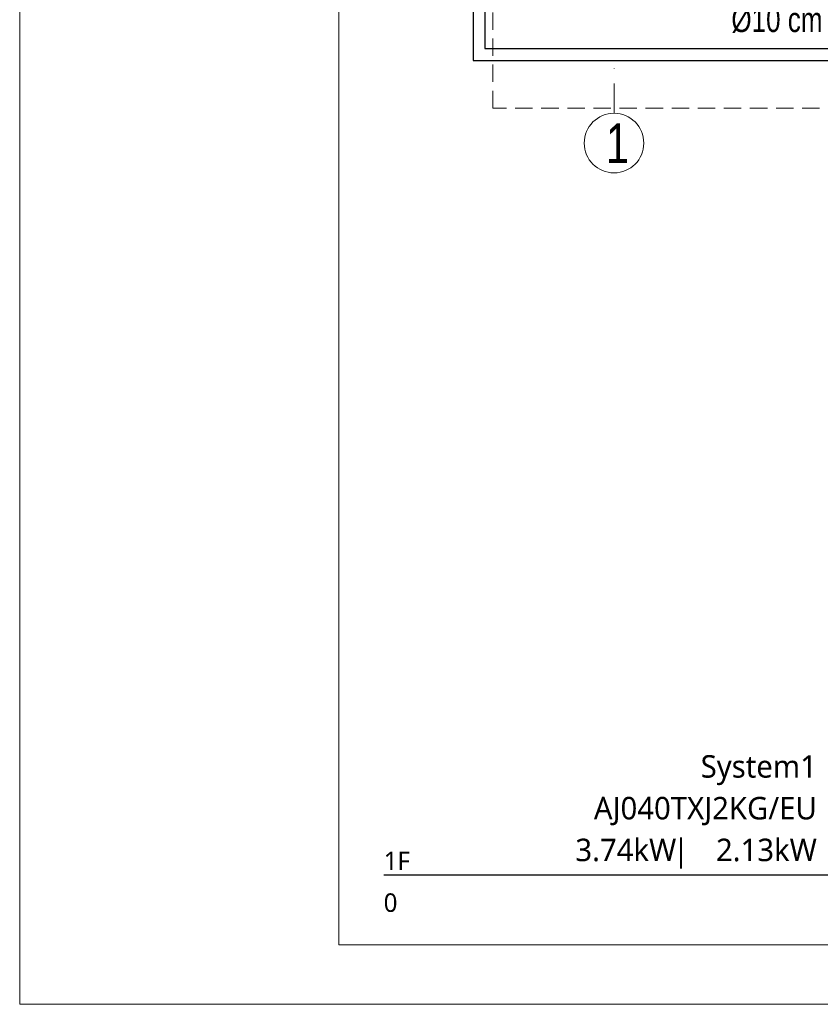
# Model space of a CAD drawing. Header units: inches. Extents: x 67073 to 287261, y -76160 to 48412.
# Tile 40 of 117: x 83130 to 83533, y -42402 to -41907. Entities that reach past the tile are written whole.
import ezdxf
from ezdxf.enums import TextEntityAlignment as Align

# ---------------------------------------------------------------- set-up
doc = ezdxf.new("R2010")
doc.units = ezdxf.units.IN
doc.header["$MEASUREMENT"] = 0
doc.linetypes.add('DASHDOT', pattern=[1, 0.5, -0.25, 0, -0.25])
doc.linetypes.add('HIDDEN', pattern=[0.375, 0.25, -0.125])
for name, color, linetype in [('DVM_USER', 7, 'Continuous'), ('p--obrzeże bet.', 252, 'Continuous'), ('p--opisy dodatkowe', 33, 'Continuous')]:
    doc.layers.add(name, color=color, linetype=linetype)
doc.layers.add('p--dach', color=2, linetype='Continuous', lineweight=30)
doc.layers.add('p--osie konstr.-NR', color=1, linetype='DASHDOT', lineweight=15)
doc.styles.add('1-50', font='arial.ttf', dxfattribs={"width": 0.75, "height": 12.5})
doc.styles.add('DVM_EXPORT', font='malgun.ttf')
doc.styles.get("Standard").update_dxf_attribs({"font": 'ARIAL.TTF', "width": 0.75})

# ---------------------------------------------------------------- blocks, each defined once
blk = doc.blocks.new('DVM_DIAGRAM_SYSTEM1')
at = {"color": 254}
blk.add_lwpolyline([(0, -2540), (5826.7, -2540)], dxfattribs=at)
at = {"color": 7, "style": 'DVM_EXPORT'}
for s, p in [('System1', (2179.8, -1937.8)), ('AJ040TXJ2KG/EU', (2179.8, -2147.8)), (' | ', (1574.6, -2357.8))]:
    blk.add_text(s, height=113.05, dxfattribs=at).set_placement(p, align=Align.TOP_RIGHT)
at = {"color": 5, "style": 'DVM_EXPORT'}
blk.add_text('3.74kW', height=113.05, dxfattribs=at).set_placement((1472.3, -2357.8), align=Align.TOP_RIGHT)
at = {"color": 1, "style": 'DVM_EXPORT'}
blk.add_text('2.13kW', height=113.05, dxfattribs=at).set_placement((2179.8, -2357.8), align=Align.TOP_RIGHT)
at = {"color": 7, "style": 'DVM_EXPORT'}
for s, p in [('1F', (0, -2423.1)), ('0', (0, -2633.1))]:
    blk.add_text(s, height=93.1, dxfattribs=at).set_placement(p, align=Align.TOP_LEFT)

msp = doc.modelspace()

# ---------------------------------------------------------------- linework, layer by layer
at = {"linetype": 'Continuous', "lineweight": 18}
for points in [[(83130.462, -42402.179), (85230.462, -42402.179), (85230.462, -40917.179), (83130.462, -40917.179)], [(83291.09, -42372.179), (85200.462, -42372.179), (85200.462, -40947.179), (83291.09, -40947.179)]]:
    msp.add_lwpolyline(points, close=True, dxfattribs=at)
at = {"layer": 'p--dach', "color": 0, "linetype": 'HIDDEN', "lineweight": 20, "ltscale": 35}
msp.add_lwpolyline([(83368.585, -41106.923), (84648.585, -41106.923), (84648.585, -41951.323), (83368.585, -41951.323)], close=True, dxfattribs=at)
at = {"layer": 'p--obrzeże bet.', "color": 0, "linetype": 'Continuous', "ltscale": 35}
for points in [[(84205.185, -41921.323), (84658.585, -41921.323), (84658.585, -41136.923), (83358.585, -41136.923), (83358.585, -41927.323), (83811.985, -41927.323)], [(84199.185, -41915.323), (84652.585, -41915.323), (84652.585, -41142.923), (83364.585, -41142.923), (83364.585, -41921.323), (83817.985, -41921.323)]]:
    msp.add_lwpolyline(points, dxfattribs=at)
at = {"layer": 'p--osie konstr.-NR', "color": 0, "linetype": 'DASHDOT', "ltscale": 30}
msp.add_line((83429.535, -41953.922), (83429.535, -41928.922), dxfattribs=at)
at = {"layer": 'p--osie konstr.-NR', "color": 0, "linetype": 'Continuous', "ltscale": 35}
msp.add_circle((83429.535, -41968.922), 15, dxfattribs=at)

# ---------------------------------------------------------------- block references
at = {"layer": 'DVM_USER', "xscale": 0.1000000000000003, "yscale": 0.1000000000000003, "zscale": 0.1000000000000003}
msp.add_blockref('DVM_DIAGRAM_SYSTEM1', (83313.637, -42083.072, 0), dxfattribs=at)

# ---------------------------------------------------------------- texts
at = {"layer": 'p--opisy dodatkowe', "color": 0, "insert": (83534.442, -41879.73), "char_height": 12.5, "width": 177.1707, "attachment_point": 3, "style": '1-50'}
msp.add_mtext('rura spustowa\\P%%c10 cm', dxfattribs=at)
at = {"layer": 'p--osie konstr.-NR', "color": 0, "linetype": 'Continuous', "ltscale": 35, "insert": (83425.495, -41959.03), "char_height": 20, "width": 63.5564, "attachment_point": 1}
msp.add_mtext('1', dxfattribs=at)

doc.saveas('drawing.dxf')
